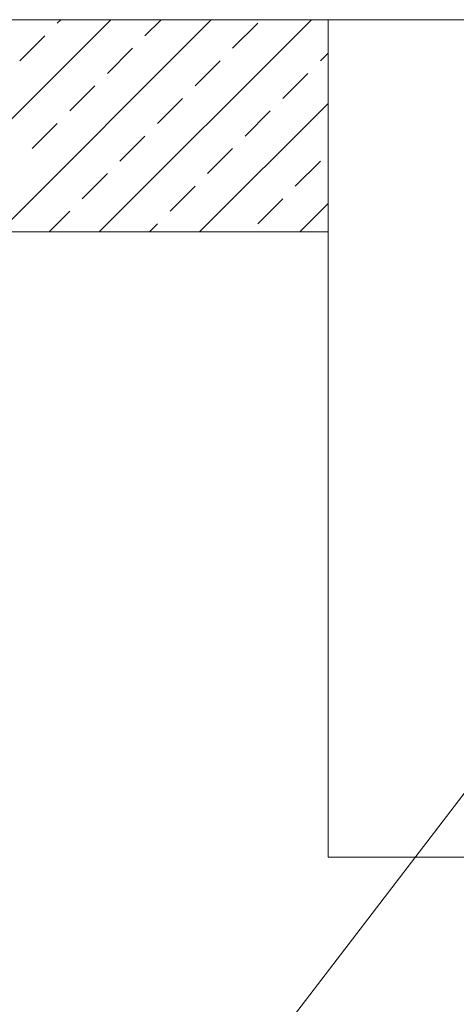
# Model space of a CAD drawing. Header units: millimetres. Extents: x -2274 to 12297, y -16157 to 26321.
# Tile 163 of 256: x -1850 to -1772, y -935 to -759. Entities that reach past the tile are written whole.
import ezdxf

# ---------------------------------------------------------------- set-up
doc = ezdxf.new("R2010")
doc.units = ezdxf.units.MM
doc.layers.add('- niebieska cienka - izolacja', color=120, linetype='Continuous')
doc.layers.add('_PROJEKTOWANE', color=5, linetype='Continuous')
doc.layers.add('-ŚCIANY NOŚNE', color=4, linetype='Continuous', lineweight=53)

msp = doc.modelspace()

# ---------------------------------------------------------------- linework, layer by layer
at = {"layer": '- niebieska cienka - izolacja', "color": 253, "linetype": 'ByBlock', "lineweight": 13}
msp.add_line((-1750.37, -871.17), (-1882.5, -1043.38), dxfattribs=at)
at = {"layer": '-ŚCIANY NOŚNE', "color": 253, "lineweight": 13}
for p, q in [((-1770, -759), (-1795, -759)), ((-1795, -759), (-1795, -909)), ((-1795, -909), (-1770, -909))]:
    msp.add_line(p, q, dxfattribs=at)
at = {"layer": '_PROJEKTOWANE', "color": 253, "lineweight": 13}
for p, q in [((-2025.15, -759), (-1795, -759)), ((-2025.15, -797), (-1795, -797))]:
    msp.add_line(p, q, dxfattribs=at)
at = {"layer": '_PROJEKTOWANE', "color": 253, "linetype": 'Continuous', "lineweight": 13}
for p, q in [((-1871.91, -797), (-1833.91, -759)), ((-1853.95, -797), (-1815.95, -759)), ((-1843.52, -759.63), (-1842.89, -759)), ((-1835.99, -797), (-1797.99, -759)), ((-1827.8, -761.88), (-1824.93, -759)), ((-1812.09, -764.12), (-1807.6, -759.63)), ((-1850.25, -766.37), (-1845.76, -761.88)), ((-1834.54, -768.61), (-1830.05, -764.12)), ((-1796.37, -766.37), (-1795, -764.99)), ((-1818.82, -770.86), (-1814.33, -766.37)), ((-1803.11, -773.1), (-1798.62, -768.61)), ((-1841.27, -775.35), (-1836.78, -770.86)), ((-1825.56, -777.59), (-1821.07, -773.1)), ((-1818.02, -797), (-1795, -773.98)), ((-1809.84, -779.84), (-1805.35, -775.35)), ((-1848.01, -782.08), (-1843.52, -777.59)), ((-1832.29, -784.33), (-1827.8, -779.84)), ((-1816.58, -786.57), (-1812.09, -782.08)), ((-1800.86, -788.82), (-1796.37, -784.33)), ((-1839.03, -791.06), (-1834.54, -786.57)), ((-1823.31, -793.31), (-1818.82, -788.82)), ((-1807.6, -795.55), (-1803.11, -791.06)), ((-1844.97, -797), (-1841.27, -793.31)), ((-1800.06, -797), (-1795, -791.94)), ((-1827.01, -797), (-1825.56, -795.55))]:
    msp.add_line(p, q, dxfattribs=at)

doc.saveas('drawing.dxf')
